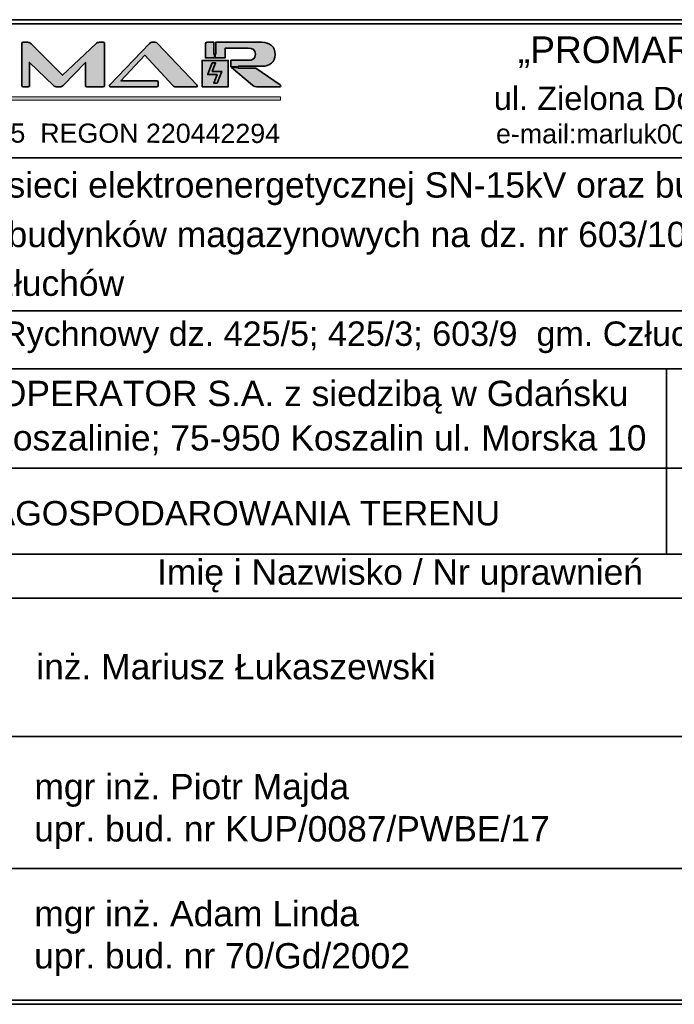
# Model space of a CAD drawing. Header units: metres. Extents: x 6463121 to 6463533, y 5950839 to 5951040.
# Tile 4 of 6: x 6463471 to 6463500, y 5950843 to 5950888. Entities that reach past the tile are written whole.
import ezdxf
from ezdxf.enums import TextEntityAlignment as Align

# ---------------------------------------------------------------- set-up
doc = ezdxf.new("R2010")
doc.units = ezdxf.units.M
doc.header["$MEASUREMENT"] = 0
doc.layers.get('0').update_dxf_attribs({"linetype": 'CONTINUOUS', "lineweight": 18})
doc.layers.add('E- opisy', color=255, linetype='CONTINUOUS', lineweight=35)
doc.layers.add('logo', color=7, linetype='CONTINUOUS', lineweight=0)
doc.styles.add('ARIAL', font='arial.ttf')
doc.styles.get("Standard").update_dxf_attribs({"font": 'simplex.shx'})

# ---------------------------------------------------------------- blocks, each defined once
blk = doc.blocks.new('Block_2')
at = {"layer": 'logo', "true_color": 0xaed800, "transparency": 33554687}
h = blk.add_hatch(color=62, dxfattribs=at)
h.dxf.hatch_style = 2
edge = h.paths.add_edge_path()
edge.add_spline(control_points=[(-2069.6, -128.6), (-2069.7, -128.4), (-2069.9, -128.3), (-2070.1, -128.1), (-2069.9, -128), (-2069.8, -127.8), (-2069.7, -127.7), (-2065.6, -123.3), (-2061.3, -118.7), (-2056.5, -113.5), (-2055.7, -123.3), (-2054.4, -141), (-2054.2, -143.6), (-2054.2, -143.6), (-2054.5, -143.6), (-2054.5, -143.6), (-2056.3, -141.8), (-2065.1, -133.3), (-2069.6, -128.6)], knot_values=[0, 0, 0, 0, 1, 1, 1, 2, 2, 2, 3, 3, 3, 4, 4, 4, 5, 5, 5, 6, 6, 6, 6], degree=3, periodic=0)
edge = h.paths.add_edge_path()
edge.add_spline(control_points=[(-2094.2, -143.6), (-2094.2, -143.6), (-2091.9, -113.5), (-2091.9, -113.5), (-2091.9, -113.5), (-2082.6, -123.5), (-2078.4, -128.1), (-2082.6, -132.4), (-2092, -141.7), (-2093.8, -143.6), (-2093.8, -143.6), (-2094.2, -143.6), (-2094.2, -143.6)], knot_values=[0, 0, 0, 0, 1, 1, 1, 2, 2, 2, 3, 3, 3, 4, 4, 4, 4], degree=3, periodic=1)
edge = h.paths.add_edge_path()
edge.add_spline(control_points=[(-2088.2, -67.2), (-2084.3, -72.6), (-2080.8, -77.2), (-2077.4, -81.9), (-2077.2, -82.3), (-2077.2, -83.1), (-2077.5, -83.5), (-2081.7, -89.2), (-2090.8, -101.5), (-2090.8, -101.5), (-2090.8, -101.5), (-2089.1, -79), (-2088.2, -67.2)], knot_values=[0, 0, 0, 0, 1, 1, 1, 2, 2, 2, 3, 3, 3, 4, 4, 4, 4], degree=3, periodic=0)
edge = h.paths.add_edge_path()
edge.add_spline(control_points=[(-2084.6, -20.2), (-2084.6, -20.2), (-2083.7, -21.7), (-2082.6, -23.7), (-2080.8, -26.8), (-2078.5, -31), (-2077.4, -33), (-2077, -33.7), (-2077, -34.8), (-2077.3, -35.4), (-2078.1, -36.9), (-2079.3, -38.8), (-2080.4, -40.8), (-2083.5, -45.9), (-2087, -51.4), (-2087, -51.4), (-2087, -51.4), (-2084.6, -20.2), (-2084.6, -20.2)], knot_values=[0, 0, 0, 0, 1, 1, 1, 2, 2, 2, 3, 3, 3, 4, 4, 4, 5, 5, 5, 6, 6, 6, 6], degree=3, periodic=1)
edge = h.paths.add_edge_path()
edge.add_spline(control_points=[(-2067.4, -17.9), (-2067.4, -17.9), (-2071.8, -25.7), (-2074.2, -29.9), (-2076.5, -25.8), (-2080.9, -17.9), (-2080.9, -17.9), (-2080.9, -17.9), (-2067.4, -17.9), (-2067.4, -17.9)], knot_values=[0, 0, 0, 0, 1, 1, 1, 2, 2, 2, 3, 3, 3, 3], degree=3, periodic=1)
edge = h.paths.add_edge_path()
edge.add_spline(control_points=[(-2061.3, -51.4), (-2061.3, -51.4), (-2068.9, -39.5), (-2070.7, -36), (-2071.1, -35.2), (-2071.4, -34), (-2071.1, -33.4), (-2069, -29.3), (-2063.8, -20.1), (-2063.8, -20.1), (-2063.8, -20.1), (-2061.3, -51.4), (-2061.3, -51.4)], knot_values=[0, 0, 0, 0, 1, 1, 1, 2, 2, 2, 3, 3, 3, 4, 4, 4, 4], degree=3, periodic=1)
edge = h.paths.add_edge_path()
edge.add_spline(control_points=[(-2086.2, -60.2), (-2084, -56.1), (-2081.8, -52.2), (-2079.5, -48.2), (-2077.8, -45.1), (-2076, -41.9), (-2074.2, -38.7), (-2070, -46), (-2066.2, -52.9), (-2062.1, -60.2), (-2067.5, -60.2), (-2072.8, -60.2), (-2078, -60.2), (-2080.7, -60.2), (-2083.5, -60.2), (-2086.2, -60.2)], knot_values=[0, 0, 0, 0, 1, 1, 1, 2, 2, 2, 3, 3, 3, 4, 4, 4, 5, 5, 5, 5], degree=3, periodic=0)
edge = h.paths.add_edge_path()
edge.add_spline(control_points=[(-2077.5, -64.8), (-2072.9, -64.8), (-2068.4, -64.8), (-2063.7, -64.8), (-2067.2, -69.6), (-2070.5, -74.1), (-2074.2, -79), (-2074.8, -78.2), (-2075.4, -77.3), (-2076, -76.5), (-2078.9, -72.6), (-2081.7, -68.8), (-2084.7, -64.8), (-2082.2, -64.8), (-2079.9, -64.8), (-2077.5, -64.8)], knot_values=[0, 0, 0, 0, 1, 1, 1, 2, 2, 2, 3, 3, 3, 4, 4, 4, 5, 5, 5, 5], degree=3, periodic=0)
edge = h.paths.add_edge_path()
edge.add_spline(control_points=[(-2072.3, -106.6), (-2077.9, -106.6), (-2083.5, -106.6), (-2089.3, -106.6), (-2084.4, -100), (-2079.7, -93.6), (-2074.7, -87), (-2074.5, -86.7), (-2074.4, -86.5), (-2074.2, -86.2), (-2069, -93.1), (-2064.2, -99.7), (-2059.1, -106.6), (-2063.6, -106.6), (-2067.9, -106.6), (-2072.3, -106.6)], knot_values=[0, 0, 0, 0, 1, 1, 1, 2, 2, 2, 3, 3, 3, 4, 4, 4, 5, 5, 5, 5], degree=3, periodic=0)
edge = h.paths.add_edge_path()
edge.add_spline(control_points=[(-2074.2, -124.4), (-2078.4, -120), (-2082.7, -115.4), (-2086.7, -111), (-2081.9, -111), (-2076.8, -111), (-2071.8, -111), (-2068.3, -111), (-2064.8, -111), (-2061.4, -111), (-2064.3, -114.1), (-2067.4, -117.3), (-2070.6, -120.6), (-2071.8, -121.9), (-2073, -123.1), (-2074.2, -124.4)], knot_values=[0, 0, 0, 0, 1, 1, 1, 2, 2, 2, 3, 3, 3, 4, 4, 4, 5, 5, 5, 5], degree=3, periodic=0)
edge = h.paths.add_edge_path()
edge.add_spline(control_points=[(-2067.7, -143.6), (-2067.7, -143.6), (-2085.9, -143.6), (-2085.9, -143.6), (-2082.1, -139.5), (-2078.2, -135.3), (-2074.1, -130.9), (-2072.2, -132.9), (-2070.4, -134.9), (-2068.6, -136.9), (-2066.4, -139.1), (-2064.4, -141.4), (-2062.3, -143.6), (-2062.3, -143.6), (-2067.7, -143.6), (-2067.7, -143.6)], knot_values=[0, 0, 0, 0, 1, 1, 1, 2, 2, 2, 3, 3, 3, 4, 4, 4, 5, 5, 5, 5], degree=3, periodic=1)
edge = h.paths.add_edge_path()
edge.add_spline(control_points=[(-2060.1, -67.2), (-2060.1, -67.2), (-2057.4, -101.5), (-2057.4, -101.5), (-2057.4, -101.5), (-2065.1, -91.2), (-2068.6, -86.5), (-2071.5, -82.6), (-2071.5, -82.6), (-2068.5, -78.6), (-2065.9, -75.1), (-2060.1, -67.2), (-2060.1, -67.2)], knot_values=[0, 0, 0, 0, 1, 1, 1, 2, 2, 2, 3, 3, 3, 4, 4, 4, 4], degree=3, periodic=1)
edge = h.paths.add_edge_path()
edge.add_spline(control_points=[(-2041.9, -143.6), (-2041.9, -143.6), (-2050, -143.6), (-2050, -143.6), (-2051.3, -124.9), (-2052.8, -106.3), (-2054.3, -87.7), (-2056.1, -64), (-2060.3, -12), (-2060.3, -12), (-2060.3, -12), (-2084, -12), (-2084, -12), (-2084, -12), (-2087.6, -12), (-2087.6, -12), (-2087.6, -12), (-2093.3, -78.3), (-2095.6, -107.3), (-2096.5, -119.4), (-2097.5, -131.5), (-2098.4, -143.6), (-2098.4, -143.6), (-2107.8, -143.6), (-2107.8, -143.6), (-2107.8, -143.6), (-2107.8, -151.8), (-2107.8, -151.8), (-2107.8, -151.8), (-2107.5, -151.8), (-2107.5, -151.8), (-2107.5, -151.9), (-2107.5, -151.9), (-2107.5, -151.9), (-2085.2, -151.9), (-2063.1, -151.9), (-2040.8, -151.9), (-2040.8, -151.9), (-2040.8, -151.9), (-2040.8, -151.8), (-2040.8, -151.8), (-906, -151.8), (-906, -151.8), (-906, -151.8), (-906, -143.6), (-906, -143.6), (-906, -143.6), (-2041.9, -143.6), (-2041.9, -143.6)], knot_values=[0, 0, 0, 0, 1, 1, 1, 2, 2, 2, 3, 3, 3, 4, 4, 4, 5, 5, 5, 6, 6, 6, 7, 7, 7, 8, 8, 8, 9, 9, 9, 10, 10, 10, 11, 11, 11, 12, 12, 12, 13, 13, 13, 14, 14, 14, 15, 15, 15, 16, 16, 16, 16], degree=3, periodic=1)
h = blk.add_hatch(color=62, dxfattribs=at)
h.dxf.hatch_style = 2
edge = h.paths.add_edge_path()
edge.add_spline(control_points=[(-1650.1, -57.4), (-1645.4, -57.4), (-1641.6, -60.9), (-1641.6, -65.7), (-1641.6, -70.6), (-1645.4, -74.2), (-1650.1, -74.2), (-1654.8, -74.2), (-1658.5, -70.6), (-1658.5, -65.7), (-1658.5, -60.9), (-1654.8, -57.4), (-1650.1, -57.4)], knot_values=[0, 0, 0, 0, 1, 1, 1, 2, 2, 2, 3, 3, 3, 4, 4, 4, 4], degree=3, periodic=0)
edge = h.paths.add_edge_path()
edge.add_spline(control_points=[(-1600, -57.4), (-1595.3, -57.4), (-1591.5, -60.9), (-1591.5, -65.7), (-1591.5, -70.6), (-1595.3, -74.2), (-1600, -74.2), (-1604.7, -74.2), (-1608.4, -70.6), (-1608.4, -65.7), (-1608.4, -60.9), (-1604.7, -57.4), (-1600, -57.4)], knot_values=[0, 0, 0, 0, 1, 1, 1, 2, 2, 2, 3, 3, 3, 4, 4, 4, 4], degree=3, periodic=0)
edge = h.paths.add_edge_path()
edge.add_spline(control_points=[(-1644.5, -118.7), (-1641, -119.8), (-1637.2, -120.6), (-1633.3, -121.1), (-1633.3, -121.1), (-1633.3, -108.7), (-1633.3, -108.7), (-1633.3, -108.7), (-1616.3, -108.7), (-1616.3, -108.7), (-1616.3, -108.7), (-1616.3, -121.1), (-1616.3, -121.1), (-1612.4, -120.6), (-1608.7, -119.8), (-1605.1, -118.7), (-1581.8, -111.5), (-1566.1, -91.4), (-1566.1, -65.7), (-1566.1, -39.2), (-1583, -18.6), (-1607.8, -12.2), (-1610.5, -11.4), (-1613.4, -10.9), (-1616.3, -10.5), (-1616.3, -10.5), (-1616.3, -22.9), (-1616.3, -22.9), (-1616.3, -22.9), (-1633.3, -22.9), (-1633.3, -22.9), (-1633.3, -22.9), (-1633.3, -10.5), (-1633.3, -10.5), (-1636.3, -10.9), (-1639.1, -11.4), (-1641.9, -12.2), (-1666.7, -18.6), (-1683.6, -39.2), (-1683.6, -65.7), (-1683.6, -91.4), (-1667.9, -111.5), (-1644.5, -118.7)], knot_values=[0, 0, 0, 0, 1, 1, 1, 2, 2, 2, 3, 3, 3, 4, 4, 4, 5, 5, 5, 6, 6, 6, 7, 7, 7, 8, 8, 8, 9, 9, 9, 10, 10, 10, 11, 11, 11, 12, 12, 12, 13, 13, 13, 14, 14, 14, 14], degree=3, periodic=0)
h = blk.add_hatch(color=62, dxfattribs=at)
h.dxf.hatch_style = 2
h.paths.add_polyline_path([(-1066.7, -110.4), (-1058.7, -110.4), (-1047.6, -82.6), (-1070.3, -82.6), (-1062.1, -62), (-1070.1, -62), (-1078.2, -82.4), (-1078.3, -82.4), (-1081.2, -90), (-1058.5, -90)])
at = {"layer": 'logo'}
blk.add_lwpolyline([(-1066.7, -110.4), (-1058.7, -110.4), (-1047.6, -82.6), (-1070.3, -82.6), (-1062.1, -62), (-1070.1, -62), (-1078.2, -82.4), (-1078.3, -82.4), (-1081.2, -90), (-1058.5, -90)], close=True, dxfattribs=at)
for points, knots in [([(-2041.9, -143.6), (-2041.9, -143.6), (-2050, -143.6), (-2050, -143.6), (-2051.3, -124.9), (-2052.8, -106.3), (-2054.3, -87.7), (-2056.1, -64), (-2060.3, -12), (-2060.3, -12), (-2060.3, -12), (-2084, -12), (-2084, -12), (-2084, -12), (-2087.6, -12), (-2087.6, -12), (-2087.6, -12), (-2093.3, -78.3), (-2095.6, -107.3), (-2096.5, -119.4), (-2097.5, -131.5), (-2098.4, -143.6), (-2098.4, -143.6), (-2107.8, -143.6), (-2107.8, -143.6), (-2107.8, -143.6), (-2107.8, -151.8), (-2107.8, -151.8), (-2107.8, -151.8), (-2107.5, -151.8), (-2107.5, -151.8), (-2107.5, -151.9), (-2107.5, -151.9), (-2107.5, -151.9), (-2085.2, -151.9), (-2063.1, -151.9), (-2040.8, -151.9), (-2040.8, -151.9), (-2040.8, -151.9), (-2040.8, -151.8), (-2040.8, -151.8), (-906, -151.8), (-906, -151.8), (-906, -151.8), (-906, -143.6), (-906, -143.6), (-906, -143.6), (-2041.9, -143.6), (-2041.9, -143.6)], [0, 0, 0, 0, 1, 1, 1, 2, 2, 2, 3, 3, 3, 4, 4, 4, 5, 5, 5, 6, 6, 6, 7, 7, 7, 8, 8, 8, 9, 9, 9, 10, 10, 10, 11, 11, 11, 12, 12, 12, 13, 13, 13, 14, 14, 14, 15, 15, 15, 16, 16, 16, 16]), ([(-2084.6, -20.2), (-2084.6, -20.2), (-2083.7, -21.7), (-2082.6, -23.7), (-2080.8, -26.8), (-2078.5, -31), (-2077.4, -33), (-2077, -33.7), (-2077, -34.8), (-2077.3, -35.4), (-2078.1, -36.9), (-2079.3, -38.8), (-2080.4, -40.8), (-2083.5, -45.9), (-2087, -51.4), (-2087, -51.4), (-2087, -51.4), (-2084.6, -20.2), (-2084.6, -20.2)], [0, 0, 0, 0, 1, 1, 1, 2, 2, 2, 3, 3, 3, 4, 4, 4, 5, 5, 5, 6, 6, 6, 6]), ([(-2067.4, -17.9), (-2067.4, -17.9), (-2071.8, -25.7), (-2074.2, -29.9), (-2076.5, -25.8), (-2080.9, -17.9), (-2080.9, -17.9), (-2080.9, -17.9), (-2067.4, -17.9), (-2067.4, -17.9)], [0, 0, 0, 0, 1, 1, 1, 2, 2, 2, 3, 3, 3, 3]), ([(-2061.3, -51.4), (-2061.3, -51.4), (-2068.9, -39.5), (-2070.7, -36), (-2071.1, -35.2), (-2071.4, -34), (-2071.1, -33.4), (-2069, -29.3), (-2063.8, -20.1), (-2063.8, -20.1), (-2063.8, -20.1), (-2061.3, -51.4), (-2061.3, -51.4)], [0, 0, 0, 0, 1, 1, 1, 2, 2, 2, 3, 3, 3, 4, 4, 4, 4]), ([(-1644.5, -118.7), (-1641, -119.8), (-1637.2, -120.6), (-1633.3, -121.1), (-1633.3, -121.1), (-1633.3, -108.7), (-1633.3, -108.7), (-1633.3, -108.7), (-1616.3, -108.7), (-1616.3, -108.7), (-1616.3, -108.7), (-1616.3, -121.1), (-1616.3, -121.1), (-1612.4, -120.6), (-1608.7, -119.8), (-1605.1, -118.7), (-1581.8, -111.5), (-1566.1, -91.4), (-1566.1, -65.7), (-1566.1, -39.2), (-1583, -18.6), (-1607.8, -12.2), (-1610.5, -11.4), (-1613.4, -10.9), (-1616.3, -10.5), (-1616.3, -10.5), (-1616.3, -22.9), (-1616.3, -22.9), (-1616.3, -22.9), (-1633.3, -22.9), (-1633.3, -22.9), (-1633.3, -22.9), (-1633.3, -10.5), (-1633.3, -10.5), (-1636.3, -10.9), (-1639.1, -11.4), (-1641.9, -12.2), (-1666.7, -18.6), (-1683.6, -39.2), (-1683.6, -65.7), (-1683.6, -91.4), (-1667.9, -111.5), (-1644.5, -118.7)], [0, 0, 0, 0, 1, 1, 1, 2, 2, 2, 3, 3, 3, 4, 4, 4, 5, 5, 5, 6, 6, 6, 7, 7, 7, 8, 8, 8, 9, 9, 9, 10, 10, 10, 11, 11, 11, 12, 12, 12, 13, 13, 13, 14, 14, 14, 14]), ([(-2086.2, -60.2), (-2084, -56.1), (-2081.8, -52.2), (-2079.5, -48.2), (-2077.8, -45.1), (-2076, -41.9), (-2074.2, -38.7), (-2070, -46), (-2066.2, -52.9), (-2062.1, -60.2), (-2067.5, -60.2), (-2072.8, -60.2), (-2078, -60.2), (-2080.7, -60.2), (-2083.5, -60.2), (-2086.2, -60.2)], [0, 0, 0, 0, 1, 1, 1, 2, 2, 2, 3, 3, 3, 4, 4, 4, 5, 5, 5, 5]), ([(-2088.2, -67.2), (-2084.3, -72.6), (-2080.8, -77.2), (-2077.4, -81.9), (-2077.2, -82.3), (-2077.2, -83.1), (-2077.5, -83.5), (-2081.7, -89.2), (-2090.8, -101.5), (-2090.8, -101.5), (-2090.8, -101.5), (-2089.1, -79), (-2088.2, -67.2)], [0, 0, 0, 0, 1, 1, 1, 2, 2, 2, 3, 3, 3, 4, 4, 4, 4]), ([(-2077.5, -64.8), (-2072.9, -64.8), (-2068.4, -64.8), (-2063.7, -64.8), (-2067.2, -69.6), (-2070.5, -74.1), (-2074.2, -79), (-2074.8, -78.2), (-2075.4, -77.3), (-2076, -76.5), (-2078.9, -72.6), (-2081.7, -68.8), (-2084.7, -64.8), (-2082.2, -64.8), (-2079.9, -64.8), (-2077.5, -64.8)], [0, 0, 0, 0, 1, 1, 1, 2, 2, 2, 3, 3, 3, 4, 4, 4, 5, 5, 5, 5]), ([(-2060.1, -67.2), (-2060.1, -67.2), (-2057.4, -101.5), (-2057.4, -101.5), (-2057.4, -101.5), (-2065.1, -91.2), (-2068.6, -86.5), (-2071.5, -82.6), (-2071.5, -82.6), (-2068.5, -78.6), (-2065.9, -75.1), (-2060.1, -67.2), (-2060.1, -67.2)], [0, 0, 0, 0, 1, 1, 1, 2, 2, 2, 3, 3, 3, 4, 4, 4, 4]), ([(-1650.1, -57.4), (-1645.4, -57.4), (-1641.6, -60.9), (-1641.6, -65.7), (-1641.6, -70.6), (-1645.4, -74.2), (-1650.1, -74.2), (-1654.8, -74.2), (-1658.5, -70.6), (-1658.5, -65.7), (-1658.5, -60.9), (-1654.8, -57.4), (-1650.1, -57.4)], [0, 0, 0, 0, 1, 1, 1, 2, 2, 2, 3, 3, 3, 4, 4, 4, 4]), ([(-1600, -57.4), (-1595.3, -57.4), (-1591.5, -60.9), (-1591.5, -65.7), (-1591.5, -70.6), (-1595.3, -74.2), (-1600, -74.2), (-1604.7, -74.2), (-1608.4, -70.6), (-1608.4, -65.7), (-1608.4, -60.9), (-1604.7, -57.4), (-1600, -57.4)], [0, 0, 0, 0, 1, 1, 1, 2, 2, 2, 3, 3, 3, 4, 4, 4, 4]), ([(-2072.3, -106.6), (-2077.9, -106.6), (-2083.5, -106.6), (-2089.3, -106.6), (-2084.4, -100), (-2079.7, -93.6), (-2074.7, -87), (-2074.5, -86.7), (-2074.4, -86.5), (-2074.2, -86.2), (-2069, -93.1), (-2064.2, -99.7), (-2059.1, -106.6), (-2063.6, -106.6), (-2067.9, -106.6), (-2072.3, -106.6)], [0, 0, 0, 0, 1, 1, 1, 2, 2, 2, 3, 3, 3, 4, 4, 4, 5, 5, 5, 5]), ([(-2094.2, -143.6), (-2094.2, -143.6), (-2091.9, -113.5), (-2091.9, -113.5), (-2091.9, -113.5), (-2082.6, -123.5), (-2078.4, -128.1), (-2082.6, -132.4), (-2092, -141.7), (-2093.8, -143.6), (-2093.8, -143.6), (-2094.2, -143.6), (-2094.2, -143.6)], [0, 0, 0, 0, 1, 1, 1, 2, 2, 2, 3, 3, 3, 4, 4, 4, 4]), ([(-2074.2, -124.4), (-2078.4, -120), (-2082.7, -115.4), (-2086.7, -111), (-2081.9, -111), (-2076.8, -111), (-2071.8, -111), (-2068.3, -111), (-2064.8, -111), (-2061.4, -111), (-2064.3, -114.1), (-2067.4, -117.3), (-2070.6, -120.6), (-2071.8, -121.9), (-2073, -123.1), (-2074.2, -124.4)], [0, 0, 0, 0, 1, 1, 1, 2, 2, 2, 3, 3, 3, 4, 4, 4, 5, 5, 5, 5]), ([(-2069.6, -128.6), (-2069.7, -128.4), (-2069.9, -128.3), (-2070.1, -128.1), (-2069.9, -128), (-2069.8, -127.8), (-2069.7, -127.7), (-2065.6, -123.3), (-2061.3, -118.7), (-2056.5, -113.5), (-2055.7, -123.3), (-2054.4, -141), (-2054.2, -143.6), (-2054.2, -143.6), (-2054.5, -143.6), (-2054.5, -143.6), (-2056.3, -141.8), (-2065.1, -133.3), (-2069.6, -128.6)], [0, 0, 0, 0, 1, 1, 1, 2, 2, 2, 3, 3, 3, 4, 4, 4, 5, 5, 5, 6, 6, 6, 6]), ([(-2067.7, -143.6), (-2067.7, -143.6), (-2085.9, -143.6), (-2085.9, -143.6), (-2082.1, -139.5), (-2078.2, -135.3), (-2074.1, -130.9), (-2072.2, -132.9), (-2070.4, -134.9), (-2068.6, -136.9), (-2066.4, -139.1), (-2064.4, -141.4), (-2062.3, -143.6), (-2062.3, -143.6), (-2067.7, -143.6), (-2067.7, -143.6)], [0, 0, 0, 0, 1, 1, 1, 2, 2, 2, 3, 3, 3, 4, 4, 4, 5, 5, 5, 5])]:
    blk.add_open_spline(points, degree=3, knots=knots, dxfattribs=at)

msp = doc.modelspace()

# ---------------------------------------------------------------- hatches: boundary and pattern name
at = {"layer": 'E- opisy', "true_color": 0x151616, "transparency": 33554687}
h = msp.add_hatch(color=250, dxfattribs=at)
h.dxf.hatch_style = 2
edge = h.paths.add_edge_path()
edge.add_spline(control_points=[(6463474.705, 5950886.7), (6463474.705, 5950886.7), (6463474.54, 5950886.7), (6463474.54, 5950886.7), (6463474.481, 5950886.7), (6463474.423, 5950886.683), (6463474.373, 5950886.636), (6463474.373, 5950886.636), (6463472.88, 5950885.217), (6463472.88, 5950885.217), (6463472.88, 5950885.217), (6463471.458, 5950886.636), (6463471.458, 5950886.636), (6463471.411, 5950886.68), (6463471.358, 5950886.7), (6463471.305, 5950886.7), (6463471.305, 5950886.7), (6463471.106, 5950886.7), (6463471.106, 5950886.7), (6463471.068, 5950886.7), (6463471.047, 5950886.68), (6463471.047, 5950886.639), (6463471.047, 5950886.639), (6463471.047, 5950884.756), (6463471.047, 5950884.756), (6463471.047, 5950884.717), (6463471.065, 5950884.697), (6463471.106, 5950884.697), (6463471.106, 5950884.697), (6463471.323, 5950884.697), (6463471.323, 5950884.697), (6463471.361, 5950884.697), (6463471.382, 5950884.717), (6463471.382, 5950884.756), (6463471.382, 5950884.756), (6463471.382, 5950885.796), (6463471.382, 5950885.796), (6463471.382, 5950885.796), (6463472.469, 5950884.756), (6463472.469, 5950884.756), (6463472.519, 5950884.709), (6463472.572, 5950884.697), (6463472.619, 5950884.697), (6463472.619, 5950884.697), (6463472.757, 5950884.697), (6463472.757, 5950884.697), (6463472.804, 5950884.697), (6463472.857, 5950884.709), (6463472.901, 5950884.756), (6463472.901, 5950884.756), (6463473.909, 5950885.796), (6463473.909, 5950885.796), (6463473.909, 5950885.796), (6463473.909, 5950884.756), (6463473.909, 5950884.756), (6463473.909, 5950884.717), (6463473.929, 5950884.697), (6463473.97, 5950884.697), (6463473.97, 5950884.697), (6463474.705, 5950884.697), (6463474.705, 5950884.697), (6463474.749, 5950884.697), (6463474.769, 5950884.717), (6463474.769, 5950884.756), (6463474.769, 5950884.756), (6463474.769, 5950886.639), (6463474.769, 5950886.639), (6463474.769, 5950886.68), (6463474.749, 5950886.7), (6463474.705, 5950886.7)], knot_values=[0, 0, 0, 0, 1, 1, 1, 2, 2, 2, 3, 3, 3, 4, 4, 4, 5, 5, 5, 6, 6, 6, 7, 7, 7, 8, 8, 8, 9, 9, 9, 10, 10, 10, 11, 11, 11, 12, 12, 12, 13, 13, 13, 14, 14, 14, 15, 15, 15, 16, 16, 16, 17, 17, 17, 18, 18, 18, 19, 19, 19, 20, 20, 20, 21, 21, 21, 22, 22, 22, 23, 23, 23, 23], degree=3, periodic=0)
h = msp.add_hatch(color=250, dxfattribs=at)
h.dxf.hatch_style = 2
edge = h.paths.add_edge_path()
edge.add_spline(control_points=[(6463477.163, 5950886.651), (6463477.131, 5950886.683), (6463477.098, 5950886.7), (6463477.051, 5950886.7), (6463477.051, 5950886.7), (6463476.907, 5950886.7), (6463476.907, 5950886.7), (6463476.866, 5950886.7), (6463476.831, 5950886.683), (6463476.799, 5950886.651), (6463476.799, 5950886.651), (6463475.012, 5950884.785), (6463475.012, 5950884.785), (6463474.995, 5950884.77), (6463474.992, 5950884.753), (6463474.992, 5950884.741), (6463474.992, 5950884.714), (6463475.012, 5950884.697), (6463475.042, 5950884.697), (6463475.042, 5950884.697), (6463477.128, 5950884.697), (6463477.128, 5950884.697), (6463477.169, 5950884.697), (6463477.189, 5950884.717), (6463477.189, 5950884.756), (6463477.189, 5950884.756), (6463477.189, 5950884.905), (6463477.189, 5950884.905), (6463477.189, 5950884.949), (6463477.169, 5950884.97), (6463477.128, 5950884.97), (6463477.128, 5950884.97), (6463475.506, 5950884.97), (6463475.506, 5950884.97), (6463475.506, 5950884.97), (6463476.584, 5950886.113), (6463476.584, 5950886.113), (6463476.584, 5950886.113), (6463477.853, 5950884.747), (6463477.853, 5950884.747), (6463477.886, 5950884.711), (6463477.921, 5950884.697), (6463477.974, 5950884.697), (6463477.974, 5950884.697), (6463478.902, 5950884.697), (6463478.902, 5950884.697), (6463478.937, 5950884.697), (6463478.955, 5950884.711), (6463478.955, 5950884.732), (6463478.955, 5950884.747), (6463478.949, 5950884.761), (6463478.934, 5950884.779), (6463478.934, 5950884.779), (6463477.163, 5950886.651), (6463477.163, 5950886.651)], knot_values=[0, 0, 0, 0, 1, 1, 1, 2, 2, 2, 3, 3, 3, 4, 4, 4, 5, 5, 5, 6, 6, 6, 7, 7, 7, 8, 8, 8, 9, 9, 9, 10, 10, 10, 11, 11, 11, 12, 12, 12, 13, 13, 13, 14, 14, 14, 15, 15, 15, 16, 16, 16, 17, 17, 17, 18, 18, 18, 18], degree=3, periodic=0)
h = msp.add_hatch(color=250, dxfattribs=at)
h.dxf.hatch_style = 2
edge = h.paths.add_edge_path()
edge.add_spline(control_points=[(6463479.726, 5950886.027), (6463479.726, 5950886.027), (6463479.726, 5950886.172), (6463479.726, 5950886.172), (6463479.726, 5950886.172), (6463479.696, 5950886.172), (6463479.696, 5950886.172), (6463479.696, 5950886.172), (6463479.696, 5950886.278), (6463479.696, 5950886.278), (6463479.696, 5950886.278), (6463479.696, 5950886.7), (6463479.696, 5950886.7), (6463479.696, 5950886.7), (6463479.394, 5950886.7), (6463479.394, 5950886.7), (6463479.341, 5950886.7), (6463479.317, 5950886.674), (6463479.317, 5950886.624), (6463479.317, 5950886.624), (6463479.317, 5950885.996), (6463479.317, 5950885.996), (6463479.317, 5950885.996), (6463479.726, 5950885.996), (6463479.726, 5950885.996), (6463479.726, 5950885.996), (6463479.726, 5950886.027), (6463479.726, 5950886.027)], knot_values=[0, 0, 0, 0, 1, 1, 1, 2, 2, 2, 3, 3, 3, 4, 4, 4, 5, 5, 5, 6, 6, 6, 7, 7, 7, 8, 8, 8, 9, 9, 9, 9], degree=3, periodic=1)
h = msp.add_hatch(color=250, dxfattribs=at)
h.dxf.hatch_style = 2
edge = h.paths.add_edge_path()
edge.add_spline(control_points=[(6463480.789, 5950885.622), (6463480.789, 5950885.622), (6463481.457, 5950885.622), (6463481.457, 5950885.622), (6463481.457, 5950885.622), (6463481.456, 5950885.622), (6463481.456, 5950885.622), (6463481.456, 5950885.622), (6463481.865, 5950885.622), (6463481.865, 5950885.622), (6463482.208, 5950885.622), (6463482.464, 5950885.807), (6463482.464, 5950886.151), (6463482.464, 5950886.498), (6463482.208, 5950886.7), (6463481.865, 5950886.7), (6463481.865, 5950886.7), (6463479.784, 5950886.7), (6463479.784, 5950886.7), (6463479.784, 5950886.7), (6463479.784, 5950886.278), (6463479.784, 5950886.278), (6463479.784, 5950886.278), (6463479.784, 5950886.172), (6463479.784, 5950886.172), (6463479.784, 5950886.172), (6463479.754, 5950886.172), (6463479.754, 5950886.172), (6463479.754, 5950886.172), (6463479.754, 5950886.027), (6463479.754, 5950886.027), (6463479.754, 5950886.027), (6463479.754, 5950885.996), (6463479.754, 5950885.996), (6463479.754, 5950885.996), (6463480.205, 5950885.996), (6463480.205, 5950885.996), (6463480.205, 5950885.996), (6463480.205, 5950886.43), (6463480.205, 5950886.43), (6463480.205, 5950886.43), (6463481.245, 5950886.43), (6463481.245, 5950886.43), (6463481.453, 5950886.43), (6463481.574, 5950886.363), (6463481.574, 5950886.163), (6463481.574, 5950885.96), (6463481.453, 5950885.887), (6463481.248, 5950885.887), (6463481.248, 5950885.887), (6463480.463, 5950885.887), (6463480.463, 5950885.887), (6463480.462, 5950885.887), (6463480.462, 5950885.886), (6463480.461, 5950885.886), (6463480.461, 5950885.886), (6463480.461, 5950885.885), (6463480.461, 5950885.885), (6463480.461, 5950885.885), (6463480.461, 5950885.595), (6463480.461, 5950885.595), (6463480.462, 5950885.594), (6463480.462, 5950885.593), (6463480.463, 5950885.592), (6463480.463, 5950885.592), (6463480.789, 5950885.592), (6463480.789, 5950885.592), (6463480.789, 5950885.592), (6463480.789, 5950885.622), (6463480.789, 5950885.622)], knot_values=[0, 0, 0, 0, 1, 1, 1, 2, 2, 2, 3, 3, 3, 4, 4, 4, 5, 5, 5, 6, 6, 6, 7, 7, 7, 8, 8, 8, 9, 9, 9, 10, 10, 10, 11, 11, 11, 12, 12, 12, 13, 13, 13, 14, 14, 14, 15, 15, 15, 16, 16, 16, 17, 17, 17, 18, 18, 18, 19, 19, 19, 20, 20, 20, 21, 21, 21, 22, 22, 22, 23, 23, 23, 23], degree=3, periodic=1)
h = msp.add_hatch(color=250, dxfattribs=at)
h.dxf.hatch_style = 2
edge = h.paths.add_edge_path()
edge.add_spline(control_points=[(6463479.476, 5950885.389), (6463479.476, 5950885.389), (6463479.476, 5950885.388), (6463479.476, 5950885.388), (6463479.476, 5950885.388), (6463479.629, 5950885.771), (6463479.629, 5950885.771), (6463479.629, 5950885.771), (6463479.779, 5950885.771), (6463479.779, 5950885.771), (6463479.779, 5950885.771), (6463479.625, 5950885.385), (6463479.625, 5950885.385), (6463479.625, 5950885.385), (6463480.051, 5950885.385), (6463480.051, 5950885.385), (6463480.051, 5950885.385), (6463479.842, 5950884.863), (6463479.842, 5950884.863), (6463479.842, 5950884.863), (6463479.693, 5950884.863), (6463479.693, 5950884.863), (6463479.693, 5950884.863), (6463479.846, 5950885.246), (6463479.846, 5950885.246), (6463479.846, 5950885.246), (6463479.421, 5950885.246), (6463479.421, 5950885.246), (6463479.421, 5950885.246), (6463479.476, 5950885.389), (6463479.476, 5950885.389)], knot_values=[0, 0, 0, 0, 1, 1, 1, 2, 2, 2, 3, 3, 3, 4, 4, 4, 5, 5, 5, 6, 6, 6, 7, 7, 7, 8, 8, 8, 9, 9, 9, 10, 10, 10, 10], degree=3, periodic=1)
edge = h.paths.add_edge_path()
edge.add_spline(control_points=[(6463479.164, 5950884.699), (6463479.164, 5950884.699), (6463480.35, 5950884.699), (6463480.35, 5950884.699), (6463480.35, 5950884.699), (6463480.35, 5950885.885), (6463480.35, 5950885.885), (6463480.35, 5950885.885), (6463479.164, 5950885.885), (6463479.164, 5950885.885), (6463479.164, 5950885.885), (6463479.164, 5950884.699), (6463479.164, 5950884.699)], knot_values=[0, 0, 0, 0, 1, 1, 1, 2, 2, 2, 3, 3, 3, 4, 4, 4, 4], degree=3, periodic=1)
h = msp.add_hatch(color=250, dxfattribs=at)
h.dxf.hatch_style = 2
edge = h.paths.add_edge_path()
edge.add_spline(control_points=[(6463482.69, 5950884.776), (6463482.69, 5950884.776), (6463481.584, 5950885.535), (6463481.584, 5950885.535), (6463481.584, 5950885.535), (6463480.789, 5950885.535), (6463480.789, 5950885.535), (6463480.789, 5950885.535), (6463480.789, 5950885.564), (6463480.789, 5950885.564), (6463480.789, 5950885.564), (6463480.496, 5950885.564), (6463480.496, 5950885.564), (6463480.496, 5950885.564), (6463481.438, 5950884.761), (6463481.438, 5950884.761), (6463481.514, 5950884.706), (6463481.579, 5950884.697), (6463481.688, 5950884.697), (6463481.688, 5950884.697), (6463482.667, 5950884.697), (6463482.667, 5950884.697), (6463482.699, 5950884.697), (6463482.711, 5950884.717), (6463482.711, 5950884.735), (6463482.711, 5950884.747), (6463482.702, 5950884.764), (6463482.69, 5950884.776)], knot_values=[0, 0, 0, 0, 1, 1, 1, 2, 2, 2, 3, 3, 3, 4, 4, 4, 5, 5, 5, 6, 6, 6, 7, 7, 7, 8, 8, 8, 9, 9, 9, 9], degree=3, periodic=0)

# ---------------------------------------------------------------- linework, layer by layer
at = {"layer": 'E- opisy', "color": 7}
for p, q in [((6463455.669, 5950887.719), (6463533.126, 5950887.719)), ((6463455.856, 5950887.528), (6463532.937, 5950887.528)), ((6463455.856, 5950881.496), (6463532.936, 5950881.496)), ((6463455.856, 5950874.591), (6463532.935, 5950874.591)), ((6463455.856, 5950871.976), (6463532.935, 5950871.976)), ((6463500.105, 5950871.976), (6463500.105, 5950863.634)), ((6463455.856, 5950867.503), (6463532.933, 5950867.503)), ((6463455.811, 5950863.634), (6463532.934, 5950863.634)), ((6463455.856, 5950863.634), (6463532.934, 5950863.634)), ((6463455.811, 5950861.651), (6463532.934, 5950861.651)), ((6463455.811, 5950855.405), (6463532.933, 5950855.405)), ((6463455.856, 5950849.468), (6463532.932, 5950849.468)), ((6463455.666, 5950843.345), (6463533.121, 5950843.34)), ((6463455.666, 5950843.345), (6463533.121, 5950843.34)), ((6463455.856, 5950843.531), (6463532.932, 5950843.531))]:
    msp.add_line(p, q, dxfattribs=at)
at = {"layer": 'E- opisy'}
for points, knots in [([(6463474.705, 5950886.7), (6463474.705, 5950886.7), (6463474.54, 5950886.7), (6463474.54, 5950886.7), (6463474.481, 5950886.7), (6463474.423, 5950886.683), (6463474.373, 5950886.636), (6463474.373, 5950886.636), (6463472.88, 5950885.217), (6463472.88, 5950885.217), (6463472.88, 5950885.217), (6463471.458, 5950886.636), (6463471.458, 5950886.636), (6463471.411, 5950886.68), (6463471.358, 5950886.7), (6463471.305, 5950886.7), (6463471.305, 5950886.7), (6463471.106, 5950886.7), (6463471.106, 5950886.7), (6463471.068, 5950886.7), (6463471.047, 5950886.68), (6463471.047, 5950886.639), (6463471.047, 5950886.639), (6463471.047, 5950884.756), (6463471.047, 5950884.756), (6463471.047, 5950884.717), (6463471.065, 5950884.697), (6463471.106, 5950884.697), (6463471.106, 5950884.697), (6463471.323, 5950884.697), (6463471.323, 5950884.697), (6463471.361, 5950884.697), (6463471.382, 5950884.717), (6463471.382, 5950884.756), (6463471.382, 5950884.756), (6463471.382, 5950885.796), (6463471.382, 5950885.796), (6463471.382, 5950885.796), (6463472.469, 5950884.756), (6463472.469, 5950884.756), (6463472.519, 5950884.709), (6463472.572, 5950884.697), (6463472.619, 5950884.697), (6463472.619, 5950884.697), (6463472.757, 5950884.697), (6463472.757, 5950884.697), (6463472.804, 5950884.697), (6463472.857, 5950884.709), (6463472.901, 5950884.756), (6463472.901, 5950884.756), (6463473.909, 5950885.796), (6463473.909, 5950885.796), (6463473.909, 5950885.796), (6463473.909, 5950884.756), (6463473.909, 5950884.756), (6463473.909, 5950884.717), (6463473.929, 5950884.697), (6463473.97, 5950884.697), (6463473.97, 5950884.697), (6463474.705, 5950884.697), (6463474.705, 5950884.697), (6463474.749, 5950884.697), (6463474.769, 5950884.717), (6463474.769, 5950884.756), (6463474.769, 5950884.756), (6463474.769, 5950886.639), (6463474.769, 5950886.639), (6463474.769, 5950886.68), (6463474.749, 5950886.7), (6463474.705, 5950886.7)], [0, 0, 0, 0, 1, 1, 1, 2, 2, 2, 3, 3, 3, 4, 4, 4, 5, 5, 5, 6, 6, 6, 7, 7, 7, 8, 8, 8, 9, 9, 9, 10, 10, 10, 11, 11, 11, 12, 12, 12, 13, 13, 13, 14, 14, 14, 15, 15, 15, 16, 16, 16, 17, 17, 17, 18, 18, 18, 19, 19, 19, 20, 20, 20, 21, 21, 21, 22, 22, 22, 23, 23, 23, 23]), ([(6463477.163, 5950886.651), (6463477.131, 5950886.683), (6463477.098, 5950886.7), (6463477.051, 5950886.7), (6463477.051, 5950886.7), (6463476.907, 5950886.7), (6463476.907, 5950886.7), (6463476.866, 5950886.7), (6463476.831, 5950886.683), (6463476.799, 5950886.651), (6463476.799, 5950886.651), (6463475.012, 5950884.785), (6463475.012, 5950884.785), (6463474.995, 5950884.77), (6463474.992, 5950884.753), (6463474.992, 5950884.741), (6463474.992, 5950884.714), (6463475.012, 5950884.697), (6463475.042, 5950884.697), (6463475.042, 5950884.697), (6463477.128, 5950884.697), (6463477.128, 5950884.697), (6463477.169, 5950884.697), (6463477.189, 5950884.717), (6463477.189, 5950884.756), (6463477.189, 5950884.756), (6463477.189, 5950884.905), (6463477.189, 5950884.905), (6463477.189, 5950884.949), (6463477.169, 5950884.97), (6463477.128, 5950884.97), (6463477.128, 5950884.97), (6463475.506, 5950884.97), (6463475.506, 5950884.97), (6463475.506, 5950884.97), (6463476.584, 5950886.113), (6463476.584, 5950886.113), (6463476.584, 5950886.113), (6463477.853, 5950884.747), (6463477.853, 5950884.747), (6463477.886, 5950884.711), (6463477.921, 5950884.697), (6463477.974, 5950884.697), (6463477.974, 5950884.697), (6463478.902, 5950884.697), (6463478.902, 5950884.697), (6463478.937, 5950884.697), (6463478.955, 5950884.711), (6463478.955, 5950884.732), (6463478.955, 5950884.747), (6463478.949, 5950884.761), (6463478.934, 5950884.779), (6463478.934, 5950884.779), (6463477.163, 5950886.651), (6463477.163, 5950886.651)], [0, 0, 0, 0, 1, 1, 1, 2, 2, 2, 3, 3, 3, 4, 4, 4, 5, 5, 5, 6, 6, 6, 7, 7, 7, 8, 8, 8, 9, 9, 9, 10, 10, 10, 11, 11, 11, 12, 12, 12, 13, 13, 13, 14, 14, 14, 15, 15, 15, 16, 16, 16, 17, 17, 17, 18, 18, 18, 18]), ([(6463479.726, 5950886.027), (6463479.726, 5950886.027), (6463479.726, 5950886.172), (6463479.726, 5950886.172), (6463479.726, 5950886.172), (6463479.696, 5950886.172), (6463479.696, 5950886.172), (6463479.696, 5950886.172), (6463479.696, 5950886.278), (6463479.696, 5950886.278), (6463479.696, 5950886.278), (6463479.696, 5950886.7), (6463479.696, 5950886.7), (6463479.696, 5950886.7), (6463479.394, 5950886.7), (6463479.394, 5950886.7), (6463479.341, 5950886.7), (6463479.317, 5950886.674), (6463479.317, 5950886.624), (6463479.317, 5950886.624), (6463479.317, 5950885.996), (6463479.317, 5950885.996), (6463479.317, 5950885.996), (6463479.726, 5950885.996), (6463479.726, 5950885.996), (6463479.726, 5950885.996), (6463479.726, 5950886.027), (6463479.726, 5950886.027)], [0, 0, 0, 0, 1, 1, 1, 2, 2, 2, 3, 3, 3, 4, 4, 4, 5, 5, 5, 6, 6, 6, 7, 7, 7, 8, 8, 8, 9, 9, 9, 9]), ([(6463480.789, 5950885.622), (6463480.789, 5950885.622), (6463481.457, 5950885.622), (6463481.457, 5950885.622), (6463481.457, 5950885.622), (6463481.456, 5950885.622), (6463481.456, 5950885.622), (6463481.456, 5950885.622), (6463481.865, 5950885.622), (6463481.865, 5950885.622), (6463482.208, 5950885.622), (6463482.464, 5950885.807), (6463482.464, 5950886.151), (6463482.464, 5950886.498), (6463482.208, 5950886.7), (6463481.865, 5950886.7), (6463481.865, 5950886.7), (6463479.784, 5950886.7), (6463479.784, 5950886.7), (6463479.784, 5950886.7), (6463479.784, 5950886.278), (6463479.784, 5950886.278), (6463479.784, 5950886.278), (6463479.784, 5950886.172), (6463479.784, 5950886.172), (6463479.784, 5950886.172), (6463479.754, 5950886.172), (6463479.754, 5950886.172), (6463479.754, 5950886.172), (6463479.754, 5950886.027), (6463479.754, 5950886.027), (6463479.754, 5950886.027), (6463479.754, 5950885.996), (6463479.754, 5950885.996), (6463479.754, 5950885.996), (6463480.205, 5950885.996), (6463480.205, 5950885.996), (6463480.205, 5950885.996), (6463480.205, 5950886.43), (6463480.205, 5950886.43), (6463480.205, 5950886.43), (6463481.245, 5950886.43), (6463481.245, 5950886.43), (6463481.453, 5950886.43), (6463481.574, 5950886.363), (6463481.574, 5950886.163), (6463481.574, 5950885.96), (6463481.453, 5950885.887), (6463481.248, 5950885.887), (6463481.248, 5950885.887), (6463480.463, 5950885.887), (6463480.463, 5950885.887), (6463480.462, 5950885.887), (6463480.462, 5950885.886), (6463480.461, 5950885.886), (6463480.461, 5950885.886), (6463480.461, 5950885.885), (6463480.461, 5950885.885), (6463480.461, 5950885.885), (6463480.461, 5950885.595), (6463480.461, 5950885.595), (6463480.462, 5950885.594), (6463480.462, 5950885.593), (6463480.463, 5950885.592), (6463480.463, 5950885.592), (6463480.789, 5950885.592), (6463480.789, 5950885.592), (6463480.789, 5950885.592), (6463480.789, 5950885.622), (6463480.789, 5950885.622)], [0, 0, 0, 0, 1, 1, 1, 2, 2, 2, 3, 3, 3, 4, 4, 4, 5, 5, 5, 6, 6, 6, 7, 7, 7, 8, 8, 8, 9, 9, 9, 10, 10, 10, 11, 11, 11, 12, 12, 12, 13, 13, 13, 14, 14, 14, 15, 15, 15, 16, 16, 16, 17, 17, 17, 18, 18, 18, 19, 19, 19, 20, 20, 20, 21, 21, 21, 22, 22, 22, 23, 23, 23, 23]), ([(6463479.164, 5950884.699), (6463479.164, 5950884.699), (6463480.35, 5950884.699), (6463480.35, 5950884.699), (6463480.35, 5950884.699), (6463480.35, 5950885.885), (6463480.35, 5950885.885), (6463480.35, 5950885.885), (6463479.164, 5950885.885), (6463479.164, 5950885.885), (6463479.164, 5950885.885), (6463479.164, 5950884.699), (6463479.164, 5950884.699)], [0, 0, 0, 0, 1, 1, 1, 2, 2, 2, 3, 3, 3, 4, 4, 4, 4]), ([(6463479.476, 5950885.389), (6463479.476, 5950885.389), (6463479.476, 5950885.388), (6463479.476, 5950885.388), (6463479.476, 5950885.388), (6463479.629, 5950885.771), (6463479.629, 5950885.771), (6463479.629, 5950885.771), (6463479.779, 5950885.771), (6463479.779, 5950885.771), (6463479.779, 5950885.771), (6463479.625, 5950885.385), (6463479.625, 5950885.385), (6463479.625, 5950885.385), (6463480.051, 5950885.385), (6463480.051, 5950885.385), (6463480.051, 5950885.385), (6463479.842, 5950884.863), (6463479.842, 5950884.863), (6463479.842, 5950884.863), (6463479.693, 5950884.863), (6463479.693, 5950884.863), (6463479.693, 5950884.863), (6463479.846, 5950885.246), (6463479.846, 5950885.246), (6463479.846, 5950885.246), (6463479.421, 5950885.246), (6463479.421, 5950885.246), (6463479.421, 5950885.246), (6463479.476, 5950885.389), (6463479.476, 5950885.389)], [0, 0, 0, 0, 1, 1, 1, 2, 2, 2, 3, 3, 3, 4, 4, 4, 5, 5, 5, 6, 6, 6, 7, 7, 7, 8, 8, 8, 9, 9, 9, 10, 10, 10, 10]), ([(6463482.69, 5950884.776), (6463482.69, 5950884.776), (6463481.584, 5950885.535), (6463481.584, 5950885.535), (6463481.584, 5950885.535), (6463480.789, 5950885.535), (6463480.789, 5950885.535), (6463480.789, 5950885.535), (6463480.789, 5950885.564), (6463480.789, 5950885.564), (6463480.789, 5950885.564), (6463480.496, 5950885.564), (6463480.496, 5950885.564), (6463480.496, 5950885.564), (6463481.438, 5950884.761), (6463481.438, 5950884.761), (6463481.514, 5950884.706), (6463481.579, 5950884.697), (6463481.688, 5950884.697), (6463481.688, 5950884.697), (6463482.667, 5950884.697), (6463482.667, 5950884.697), (6463482.699, 5950884.697), (6463482.711, 5950884.717), (6463482.711, 5950884.735), (6463482.711, 5950884.747), (6463482.702, 5950884.764), (6463482.69, 5950884.776)], [0, 0, 0, 0, 1, 1, 1, 2, 2, 2, 3, 3, 3, 4, 4, 4, 5, 5, 5, 6, 6, 6, 7, 7, 7, 8, 8, 8, 9, 9, 9, 9])]:
    msp.add_open_spline(points, degree=3, knots=knots, dxfattribs=at)

# ---------------------------------------------------------------- block references
at = {"layer": 'E- opisy', "xscale": 0.01875, "yscale": 0.01875, "zscale": 0.01875}
msp.add_blockref('Block_2', (6463499.693, 5950886.934), dxfattribs=at)

# ---------------------------------------------------------------- texts
at = {"color": 7, "style": 'ARIAL'}
for s, p in [('Obiekt: Rozbudowa sieci elektroenergetycznej SN-15kV oraz budowa sieci nn-0,4 kV', (6463456.031, 5950879.7)), ('w celu przyłączenia budynków magazynowych na dz. nr 603/10 w miejscowości  ', (6463456.122, 5950877.47)), ('Rychnowy gmina Człuchów', (6463456.147, 5950875.272))]:
    msp.add_text(s, height=1.14222, dxfattribs=at).set_placement(p)
at = {"layer": 'E- opisy', "color": 7, "style": 'ARIAL'}
for s, height, p in [('„PROMAR” Mariusz Łukaszewski', 1.1967, (6463505.754, 5950885.753)), ('ul. Zielona Dolina 2D, 77-320 Przechlewo', 1.05, (6463505.805, 5950883.634)), ('NIP 843-15-61-635  REGON 220442294                             e-mail:marluk007@vp.pl', 0.86474, (6463483.191, 5950882.16))]:
    msp.add_text(s, height=height, rotation=359.921, dxfattribs=at).set_placement(p, align=Align.CENTER)
for s, p in [('ENERGA- OPERATOR S.A. z siedzibą w Gdańsku ', (6463462.296, 5950870.873)), ('Oddział w Koszalinie; 75-950 Koszalin ul. Morska 10', (6463462.126, 5950868.871)), ('inż. Mariusz Łukaszewski', (6463471.693, 5950858.558)), ('mgr inż. Piotr Majda', (6463471.609, 5950853.154)), ('upr. bud. nr KUP/0087/PWBE/17', (6463471.601, 5950851.25)), ('mgr inż. Adam Linda', (6463471.605, 5950847.431)), ('upr. bud. nr 70/Gd/2002', (6463471.596, 5950845.527))]:
    msp.add_text(s, height=1.14222, dxfattribs=at).set_placement(p, align=Align.MIDDLE_LEFT)
msp.add_text('Imię i Nazwisko / Nr uprawnień', height=1.14222, dxfattribs=at).set_placement((6463477.139, 5950862.248))
at = {"layer": 'E- opisy', "color": 7, "char_height": 1.1, "width": 57.69704, "attachment_point": 1}
for s, insert in [('\\pxqj;{\\fArial|b0|i0|c238|p34;Adres inwestycji: m. Rychnowy dz. 425/5; 425/3; 603/9  gm. Człuchów     }', (6463456.147, 5950874.117)), ('\\pxqj;{\\fArial|b0|i0|c238|p34;Treść: PROJEKT  ZAGOSPODAROWANIA TERENU          }', (6463456.147, 5950866.024))]:
    msp.add_mtext(s, dxfattribs=dict(at, insert=insert))

doc.saveas('drawing.dxf')
